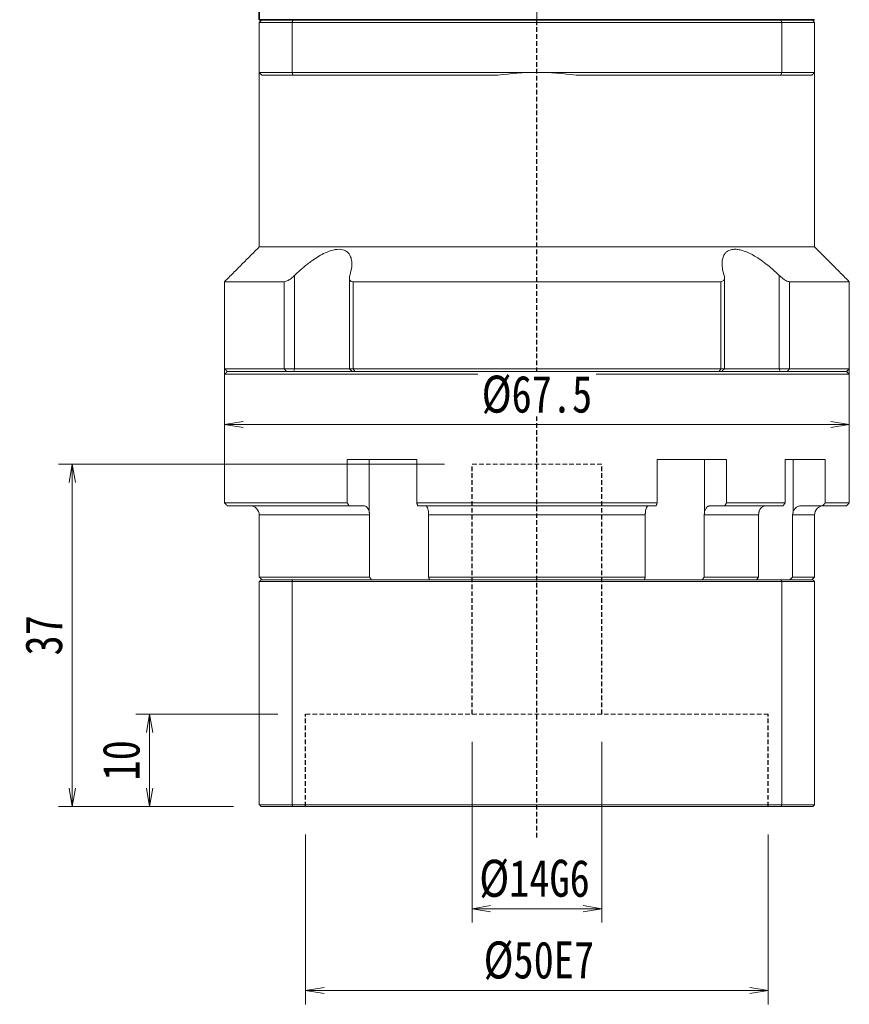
# Model space of a CAD drawing. Header units: millimetres. Extents: x -2 to 524, y 0 to 357.
# Tile 3 of 8: x 80 to 170, y 130 to 237. Entities that reach past the tile are written whole.
import ezdxf

# ---------------------------------------------------------------- set-up
doc = ezdxf.new("R2010")
doc.units = ezdxf.units.MM
doc.linetypes.add('DASHED', pattern=[0.75, 0.5, -0.25])
doc.linetypes.add('点画线', pattern=[18, 12, -2, 2, -2])
for name, color, linetype, lineweight in [('EB0_1', 7, 'Continuous', 35), ('中心线层', 1, '点画线', 18), ('尺寸线层', 3, 'Continuous', 18), ('粗实线层', 7, 'Continuous', 35)]:
    doc.layers.add(name, color=color, linetype=linetype, lineweight=lineweight)
doc.styles.add('宋体', font='SimSun.ttf', dxfattribs={"width": 0.8})
doc.dimstyles.new('A水平标注$0', dxfattribs={"dimtxt": 3.5, "dimasz": 2, "dimexe": 1.5, "dimexo": 3, "dimgap": 1.1, "dimtad": 1, "dimtoh": 1, "dimdec": 4, "dimdsep": 46, "dimtxsty": '宋体', "dimblk": 'OPEN', "dimcen": 3, "dimclrd": 3, "dimclre": 3, "dimclrt": 6, "dimadec": 0, "dimazin": 0, "dimtm": 1e-09, "dimtfac": 1, "dimtdec": 4, "dimtix": 1, "dimtmove": 0, "dimatfit": 3, "dimldrblk": 'OPEN', "dimfxl": 0, "dimlwd": 13, "dimlwe": 13, "dimarcsym": 0})

# ---------------------------------------------------------------- blocks, each defined once
blk = doc.blocks.new('_Open')
at = {"color": 0, "linetype": 'ByBlock', "lineweight": -2}
for p, q in [((-1, 0.167), (0, 0)), ((-1, -0.167), (0, 0)), ((0, 0), (-1, 0))]:
    blk.add_line(p, q, dxfattribs=at)
blk = doc.blocks.new('*D38')
at = {"layer": 'Defpoints', "color": 0, "transparency": 16777216}
for p in [(110.87, 151.59), (160.87, 151.59), (160.87, 131.73)]:
    blk.add_point(p, dxfattribs=at)
at = {"layer": '尺寸线层', "color": 3, "lineweight": 13, "transparency": 16777216}
for p, q in [((110.87, 148.59), (110.87, 130.23)), ((160.87, 148.59), (160.87, 130.23)), ((112.87, 131.73), (158.87, 131.73))]:
    blk.add_line(p, q, dxfattribs=at)
at = {"layer": '尺寸线层', "color": 3, "lineweight": 13, "transparency": 16777216, "xscale": 2, "yscale": 2, "zscale": 2, "rotation": 180}
blk.add_blockref('_Open', (110.87, 131.73), dxfattribs=at)
at = {"layer": '尺寸线层', "color": 3, "lineweight": 13, "transparency": 16777216, "xscale": 2, "yscale": 2, "zscale": 2}
blk.add_blockref('_Open', (160.87, 131.73), dxfattribs=at)
at = {"layer": '尺寸线层', "color": 6, "transparency": 16777216, "insert": (136.08, 134.94), "char_height": 4, "attachment_point": 5, "style": '宋体', "bg_fill": 3, "box_fill_scale": 1.1, "bg_fill_color": 257, "bg_fill_transparency": 0}
blk.add_mtext('%%C50E7', dxfattribs=at)
blk = doc.blocks.new('*D39')
at = {"layer": 'Defpoints', "color": 0, "transparency": 16777216}
for p in [(128.87, 161.59), (142.87, 161.59), (142.87, 140.56)]:
    blk.add_point(p, dxfattribs=at)
at = {"layer": '尺寸线层', "color": 3, "lineweight": 13, "transparency": 16777216}
for p, q in [((128.87, 158.59), (128.87, 139.06)), ((142.87, 158.59), (142.87, 139.06)), ((130.87, 140.56), (140.87, 140.56))]:
    blk.add_line(p, q, dxfattribs=at)
at = {"layer": '尺寸线层', "color": 3, "lineweight": 13, "transparency": 16777216, "xscale": 2, "yscale": 2, "zscale": 2, "rotation": 180}
blk.add_blockref('_Open', (128.87, 140.56), dxfattribs=at)
at = {"layer": '尺寸线层', "color": 3, "lineweight": 13, "transparency": 16777216, "xscale": 2, "yscale": 2, "zscale": 2}
blk.add_blockref('_Open', (142.87, 140.56), dxfattribs=at)
at = {"layer": '尺寸线层', "color": 6, "transparency": 16777216, "insert": (135.61, 143.76), "char_height": 4, "attachment_point": 5, "style": '宋体', "bg_fill": 3, "box_fill_scale": 1.1, "bg_fill_color": 257, "bg_fill_transparency": 0}
blk.add_mtext('%%C14G6', dxfattribs=at)
blk = doc.blocks.new('*D40')
at = {"layer": 'Defpoints', "color": 0, "transparency": 16777216}
for p in [(110.87, 161.59), (94.03, 151.59), (106.07, 151.59)]:
    blk.add_point(p, dxfattribs=at)
at = {"layer": '尺寸线层', "color": 3, "lineweight": 13, "transparency": 16777216}
for p, q in [((107.87, 161.59), (92.53, 161.59)), ((94.03, 159.59), (94.03, 153.59)), ((103.07, 151.59), (92.53, 151.59))]:
    blk.add_line(p, q, dxfattribs=at)
at = {"layer": '尺寸线层', "color": 3, "lineweight": 13, "transparency": 16777216, "xscale": 2, "yscale": 2, "zscale": 2}
for p, rotation in [((94.03, 161.59), 90), ((94.03, 151.59), 270)]:
    blk.add_blockref('_Open', p, dxfattribs=dict(at, rotation=rotation))
at = {"layer": '尺寸线层', "color": 6, "transparency": 16777216, "insert": (90.97, 156.59), "char_height": 4, "attachment_point": 5, "rotation": 90, "style": '宋体', "bg_fill": 3, "box_fill_scale": 1.1, "bg_fill_color": 257, "bg_fill_transparency": 0}
blk.add_mtext('10', dxfattribs=at)
blk = doc.blocks.new('*D41')
at = {"layer": 'Defpoints', "color": 0, "transparency": 16777216}
for p in [(128.87, 188.59), (85.67, 151.59), (106.07, 151.59)]:
    blk.add_point(p, dxfattribs=at)
at = {"layer": '尺寸线层', "color": 3, "lineweight": 13, "transparency": 16777216}
for p, q in [((125.87, 188.59), (84.17, 188.59)), ((85.67, 186.59), (85.67, 153.59)), ((103.07, 151.59), (84.17, 151.59))]:
    blk.add_line(p, q, dxfattribs=at)
at = {"layer": '尺寸线层', "color": 3, "lineweight": 13, "transparency": 16777216, "xscale": 2, "yscale": 2, "zscale": 2}
for p, rotation in [((85.67, 188.59), 90), ((85.67, 151.59), 270)]:
    blk.add_blockref('_Open', p, dxfattribs=dict(at, rotation=rotation))
at = {"layer": '尺寸线层', "color": 6, "transparency": 16777216, "insert": (82.61, 170.09), "char_height": 4, "attachment_point": 5, "rotation": 90, "style": '宋体', "bg_fill": 3, "box_fill_scale": 1.1, "bg_fill_color": 257, "bg_fill_transparency": 0}
blk.add_mtext('37', dxfattribs=at)
blk = doc.blocks.new('*D42')
at = {"layer": 'Defpoints', "color": 0, "transparency": 16777216}
for p in [(102.12, 203.59), (169.62, 203.59), (102.12, 192.86)]:
    blk.add_point(p, dxfattribs=at)
at = {"layer": '尺寸线层', "color": 3, "lineweight": 13, "transparency": 16777216}
for p, q in [((102.12, 200.59), (102.12, 191.36)), ((169.62, 200.59), (169.62, 191.36)), ((167.62, 192.86), (104.12, 192.86))]:
    blk.add_line(p, q, dxfattribs=at)
at = {"layer": '尺寸线层', "color": 3, "lineweight": 13, "transparency": 16777216, "xscale": 2, "yscale": 2, "zscale": 2, "rotation": 180}
blk.add_blockref('_Open', (102.12, 192.86), dxfattribs=at)
at = {"layer": '尺寸线层', "color": 3, "lineweight": 13, "transparency": 16777216, "xscale": 2, "yscale": 2, "zscale": 2}
blk.add_blockref('_Open', (169.62, 192.86), dxfattribs=at)
at = {"layer": '尺寸线层', "color": 6, "transparency": 16777216, "insert": (135.87, 196.06), "char_height": 4, "attachment_point": 5, "style": '宋体', "bg_fill": 3, "box_fill_scale": 1.1, "bg_fill_color": 257, "bg_fill_transparency": 0}
blk.add_mtext('%%c67.5', dxfattribs=at)

msp = doc.modelspace()

# ---------------------------------------------------------------- linework, layer by layer
at = {"color": 7, "linetype": 'Continuous', "lineweight": 15}
for p, q in [((105.86947, 236.2901), (109.41195, 236.2901)), ((105.86947, 236.2901), (105.86947, 230.8901)), ((109.52559, 236.5901), (106.16947, 236.5901)), ((109.41195, 230.8901), (109.41195, 236.2901)), ((109.41195, 236.2901), (162.32698, 236.2901)), ((162.21335, 236.5901), (109.52559, 236.5901)), ((165.56947, 236.5901), (162.21335, 236.5901)), ((162.32698, 236.2901), (165.86947, 236.2901)), ((162.32698, 236.2901), (162.32698, 230.8901)), ((165.86947, 230.8901), (165.86947, 236.2901)), ((109.41195, 230.8901), (105.86947, 230.8901)), ((135.86947, 230.8901), (109.41195, 230.8901)), ((162.32698, 230.8901), (135.86947, 230.8901)), ((165.86947, 230.8901), (162.32698, 230.8901)), ((106.16947, 230.5901), (109.52559, 230.5901)), ((109.52559, 230.5901), (131.63744, 230.5901)), ((140.10149, 230.5901), (162.21335, 230.5901)), ((162.21335, 230.5901), (165.56947, 230.5901)), ((165.86947, 212.0401), (105.86947, 212.0401)), ((109.68789, 198.8901), (109.68789, 208.95954)), ((162.05104, 208.95954), (162.05104, 198.8901)), ((108.57759, 208.2901), (102.11947, 208.2901)), ((108.57759, 208.2901), (108.57759, 198.8901)), ((155.72434, 208.2901), (116.01459, 208.2901)), ((116.01459, 198.8901), (116.01459, 208.2901)), ((155.72434, 208.2901), (155.72434, 198.8901)), ((169.61947, 208.2901), (163.16134, 208.2901)), ((163.16134, 198.8901), (163.16134, 208.2901)), ((108.57759, 198.8901), (102.11947, 198.8901)), ((109.68789, 198.8901), (108.57759, 198.8901)), ((108.82018, 198.5901), (108.57759, 198.8901)), ((109.59739, 198.5901), (109.68789, 198.8901)), ((115.60289, 198.8901), (109.68789, 198.8901)), ((116.01459, 198.8901), (115.60289, 198.8901)), ((155.72434, 198.8901), (116.01459, 198.8901)), ((116.19108, 198.5901), (116.01459, 198.8901)), ((155.72434, 198.8901), (155.54785, 198.5901)), ((156.13605, 198.8901), (155.72434, 198.8901)), ((162.05104, 198.8901), (156.13605, 198.8901)), ((162.05104, 198.8901), (162.14154, 198.5901)), ((163.16134, 198.8901), (162.05104, 198.8901)), ((163.16134, 198.8901), (162.91875, 198.5901)), ((169.61947, 198.8901), (163.16134, 198.8901)), ((102.11947, 198.2901), (135.86947, 198.2901)), ((102.41947, 198.5901), (108.82018, 198.5901)), ((135.86947, 198.5901), (102.41947, 198.5901)), ((116.19108, 198.5901), (155.54785, 198.5901)), ((169.31947, 198.5901), (135.86947, 198.5901)), ((135.86947, 198.2901), (169.61947, 198.2901)), ((162.91875, 198.5901), (169.31947, 198.5901)), ((115.38268, 189.0901), (115.38268, 184.3901)), ((115.38268, 189.0901), (122.88539, 189.0901)), ((117.7468, 189.0901), (117.7468, 183.47348)), ((122.88539, 184.3901), (122.88539, 189.0901)), ((148.85354, 189.0901), (148.85354, 184.3901)), ((148.85354, 189.0901), (156.35626, 189.0901)), ((153.99213, 189.0901), (153.99213, 183.47348)), ((156.35626, 184.3901), (156.35626, 189.0901)), ((162.69024, 189.0901), (162.69024, 184.3901)), ((162.69024, 189.0901), (167.02193, 189.0901)), ((163.56582, 189.0901), (163.56582, 183.47348)), ((167.02193, 184.3901), (167.02193, 189.0901)), ((115.38268, 184.3901), (102.11947, 184.3901)), ((102.41947, 184.0901), (115.57572, 184.0901)), ((115.57572, 184.0901), (117.15236, 184.0901)), ((148.85354, 184.3901), (122.88539, 184.3901)), ((122.9881, 184.0901), (148.75083, 184.0901)), ((154.58657, 184.0901), (156.16322, 184.0901)), ((156.16322, 184.0901), (162.46018, 184.0901)), ((162.69024, 184.3901), (156.35626, 184.3901)), ((164.43482, 184.0901), (166.73973, 184.0901)), ((166.73973, 184.0901), (169.31947, 184.0901)), ((169.61947, 184.3901), (167.02193, 184.3901)), ((105.86947, 183.0901), (117.7966, 183.0901)), ((117.7966, 183.0901), (117.7966, 176.3901)), ((124.16876, 183.0901), (147.57017, 183.0901)), ((124.16876, 176.3901), (124.16876, 183.0901)), ((147.57017, 183.0901), (147.57017, 176.3901)), ((153.94233, 176.3901), (153.94233, 183.0901)), ((153.94233, 183.0901), (159.81465, 183.0901)), ((159.81465, 183.0901), (159.81465, 176.3901)), ((163.49361, 176.3901), (163.49361, 183.0901)), ((163.49361, 183.0901), (165.86947, 183.0901)), ((117.7966, 176.3901), (105.86947, 176.3901)), ((105.86947, 175.8901), (109.41195, 175.8901)), ((105.86947, 175.8901), (105.86947, 151.7901)), ((109.48765, 176.0901), (106.06947, 176.0901)), ((109.41195, 175.8901), (162.32698, 175.8901)), ((109.41195, 175.8901), (109.41195, 151.7901)), ((162.25128, 176.0901), (109.48765, 176.0901)), ((147.57017, 176.3901), (124.16876, 176.3901)), ((159.81465, 176.3901), (153.94233, 176.3901)), ((165.66947, 176.0901), (162.25128, 176.0901)), ((162.32698, 175.8901), (162.32698, 151.7901)), ((162.32698, 175.8901), (165.86947, 175.8901)), ((165.86947, 176.3901), (163.49361, 176.3901)), ((165.86947, 175.8901), (165.86947, 151.7901)), ((109.41195, 151.7901), (105.86947, 151.7901)), ((106.06947, 151.5901), (109.48765, 151.5901)), ((162.32698, 151.7901), (109.41195, 151.7901)), ((109.48765, 151.5901), (162.25128, 151.5901)), ((162.25128, 151.5901), (165.66947, 151.5901)), ((165.86947, 151.7901), (162.32698, 151.7901))]:
    msp.add_line(p, q, dxfattribs=at)
at = {"color": 1, "linetype": 'DASHED'}
msp.add_line((135.86947, 148.26517), (135.86947, 236.5901), dxfattribs=at)
at = {"color": 6, "linetype": 'DASHED', "lineweight": 15}
for p, q in [((128.86947, 188.5901), (142.86947, 188.5901)), ((110.86947, 161.5901), (160.86947, 161.5901))]:
    msp.add_line(p, q, dxfattribs=at)
at = {"color": 6, "linetype": 'DASHED'}
for p, q in [((128.86947, 161.5901), (128.86947, 188.5901)), ((142.86947, 161.5901), (142.86947, 188.5901)), ((110.86947, 151.5901), (110.86947, 161.5901)), ((160.86947, 151.5901), (160.86947, 161.5901))]:
    msp.add_line(p, q, dxfattribs=at)
at = {"color": 7, "linetype": 'Continuous', "lineweight": 15}
for centre, radius, start, end in [((135.86947, 200.8901), 30, 90, 98.1096145), ((135.86947, 200.8901), 30, 81.8903855, 90), ((104.86947, 183.0901), 1, 0, 90), ((166.86947, 183.0901), 1, 90, 180)]:
    msp.add_arc(centre, radius, start, end, dxfattribs=at)
for points in [[(105.86947, 236.2901), (106.16947, 236.5901)], [(109.41195, 236.2901), (109.52559, 236.5901)], [(162.32698, 236.2901), (162.21335, 236.5901)], [(165.56947, 236.5901), (165.86947, 236.2901)], [(105.86947, 212.0401), (105.86947, 230.8901)], [(105.86947, 230.8901), (106.16947, 230.5901)], [(109.41195, 230.8901), (109.52559, 230.5901)], [(162.21335, 230.5901), (162.32698, 230.8901)], [(165.56947, 230.5901), (165.86947, 230.8901)], [(165.86947, 230.8901), (165.86947, 212.0401)], [(102.11947, 208.2901), (105.86947, 212.0401)], [(165.86947, 212.0401), (169.61947, 208.2901)], [(115.60289, 198.8901), (115.60289, 208.70029)], [(156.13605, 208.69818), (156.13605, 198.8901)], [(102.11947, 198.8901), (102.11947, 208.2901)], [(169.61947, 208.2901), (169.61947, 198.8901)], [(102.41947, 198.5901), (102.11947, 198.8901)], [(115.90289, 198.5901), (115.60289, 198.8901)], [(156.13605, 198.8901), (155.83605, 198.5901)], [(169.61947, 198.8901), (169.31947, 198.5901)], [(102.11947, 198.2901), (102.41947, 198.5901)], [(102.11947, 184.3901), (102.11947, 198.2901)], [(169.31947, 198.5901), (169.61947, 198.2901)], [(169.61947, 198.2901), (169.61947, 184.3901)], [(102.41947, 184.0901), (102.11947, 184.3901)], [(115.57572, 184.0901), (115.38268, 184.3901)], [(122.88539, 184.3901), (122.9881, 184.0901)], [(148.75083, 184.0901), (148.85354, 184.3901)], [(156.35626, 184.3901), (156.16322, 184.0901)], [(162.46018, 184.0901), (162.69024, 184.3901)], [(167.02193, 184.3901), (166.73973, 184.0901)], [(169.61947, 184.3901), (169.31947, 184.0901)], [(105.86947, 176.3901), (105.86947, 183.0901)], [(117.7468, 183.47348), (117.7966, 183.0901)], [(124.16876, 183.0901), (124.14331, 183.47348)], [(147.59562, 183.47348), (147.57017, 183.0901)], [(153.94233, 183.0901), (153.99213, 183.47348)], [(159.87279, 183.47348), (159.81465, 183.0901)], [(163.49361, 183.0901), (163.56582, 183.47348)], [(165.86947, 183.0901), (165.86947, 176.3901)], [(106.16947, 176.0901), (105.86947, 176.3901)], [(105.86947, 175.8901), (106.06947, 176.0901)], [(109.41195, 175.8901), (109.48765, 176.0901)], [(118.00434, 176.0901), (117.7966, 176.3901)], [(124.16876, 176.3901), (124.25463, 176.0901)], [(147.4843, 176.0901), (147.57017, 176.3901)], [(153.94233, 176.3901), (153.73459, 176.0901)], [(159.59556, 176.0901), (159.81465, 176.3901)], [(162.32698, 175.8901), (162.25128, 176.0901)], [(163.49361, 176.3901), (163.20416, 176.0901)], [(165.86947, 176.3901), (165.56947, 176.0901)], [(165.66947, 176.0901), (165.86947, 175.8901)], [(106.06947, 151.5901), (105.86947, 151.7901)], [(109.48765, 151.5901), (109.41195, 151.7901)], [(162.25128, 151.5901), (162.32698, 151.7901)], [(165.86947, 151.7901), (165.66947, 151.5901)]]:
    msp.add_open_spline(points, degree=1, dxfattribs=at)
for points, knots in [([(115.64947, 208.95954), (115.73579, 209.28423), (115.87665, 209.81404), (115.87686, 210.48381), (115.77734, 210.94913), (115.58426, 211.30938), (115.2717, 211.62298), (114.72737, 211.82969), (113.89891, 211.76032), (113.06529, 211.45469), (112.31981, 211.05731), (111.56492, 210.56837), (110.74776, 209.93913), (110.10235, 209.36339), (109.7614, 209.03117), (109.68789, 208.95954)], [0, 0, 0, 0, 1.111823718, 1.814206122, 2.515660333, 3.044836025, 3.573294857, 4.429537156, 5.288250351, 6.104434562, 6.713373, 7.323286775, 8.207714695, 9.093503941, 9.336985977, 9.336985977, 9.336985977, 9.336985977]), ([(162.05104, 208.95954), (161.88227, 209.12212), (161.54338, 209.44856), (160.95685, 209.95807), (160.28983, 210.48207), (159.60327, 210.9458), (158.95863, 211.30836), (158.41591, 211.55134), (157.91815, 211.71094), (157.48327, 211.79048), (157.08259, 211.79548), (156.74219, 211.72605), (156.46155, 211.59141), (156.20859, 211.37749), (156.00573, 211.05918), (155.86707, 210.57314), (155.85591, 209.94217), (155.96417, 209.36676), (156.06742, 209.03117), (156.08946, 208.95954)], [0, 0, 0, 0, 0.553902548, 1.112192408, 1.806376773, 2.51506714, 3.037171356, 3.572009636, 3.995519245, 4.430649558, 4.854541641, 5.292182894, 5.696545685, 6.110001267, 6.710526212, 7.328053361, 8.20046253, 9.097057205, 9.340373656, 9.340373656, 9.340373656, 9.340373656]), ([(109.68789, 208.95954), (109.56397, 208.84556), (109.35084, 208.64953), (109.02791, 208.43874), (108.76687, 208.31398), (108.64024, 208.298), (108.57759, 208.2901)], [0, 0, 0, 0, 0.461690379, 0.794104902, 1.059065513, 1.318521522, 1.318521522, 1.318521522, 1.318521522]), ([(116.01459, 208.2901), (115.94612, 208.2971), (115.80949, 208.31108), (115.66543, 208.42494), (115.57691, 208.63383), (115.62253, 208.83861), (115.64947, 208.95954)], [0, 0, 0, 0, 0.1713953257, 0.3420313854, 0.5797240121, 0.9225193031, 0.9225193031, 0.9225193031, 0.9225193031]), ([(156.08946, 208.95954), (156.11545, 208.84556), (156.16014, 208.64953), (156.08336, 208.43874), (155.94266, 208.31398), (155.7966, 208.298), (155.72434, 208.2901)], [0, 0, 0, 0, 0.3230947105, 0.5557211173, 0.741142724, 0.9227121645, 0.9227121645, 0.9227121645, 0.9227121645]), ([(163.16134, 208.2901), (163.1026, 208.2971), (162.98537, 208.31108), (162.73572, 208.42494), (162.40648, 208.63383), (162.18301, 208.83861), (162.05104, 208.95954)], [0, 0, 0, 0, 0.244975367, 0.488865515, 0.828599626, 1.318556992, 1.318556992, 1.318556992, 1.318556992]), ([(117.15236, 184.0901), (117.177, 184.08875), (117.27374, 184.08343), (117.43942, 184.00593), (117.61822, 183.80741), (117.70973, 183.60632), (117.74261, 183.48851), (117.7468, 183.47348)], [0, 0, 0, 0, 0.0898846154, 0.3530449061, 0.6161572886, 0.8790264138, 0.9174460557, 0.9174460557, 0.9174460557, 0.9174460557]), ([(124.14331, 183.47348), (124.12509, 183.57301), (124.0886, 183.77221), (123.99496, 183.9814), (123.90331, 184.079), (123.84598, 184.08734), (123.82702, 184.0901)], [0, 0, 0, 0, 0.2094481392, 0.4192300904, 0.6292069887, 0.7329719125, 0.7329719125, 0.7329719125, 0.7329719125]), ([(147.91191, 184.0901), (147.8988, 184.08875), (147.84733, 184.08343), (147.75917, 184.00593), (147.66403, 183.80741), (147.61534, 183.60632), (147.59785, 183.48851), (147.59562, 183.47348)], [0, 0, 0, 0, 0.0718302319, 0.2821316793, 0.4923948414, 0.7024636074, 0.7331662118, 0.7331662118, 0.7331662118, 0.7331662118]), ([(153.99213, 183.47348), (154.00736, 183.52354), (154.03826, 183.62512), (154.10429, 183.75896), (154.18346, 183.87582), (154.27367, 183.96946), (154.37354, 184.03843), (154.47856, 184.08201), (154.55091, 184.08743), (154.58657, 184.0901)], [0, 0, 0, 0, 0.129312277, 0.2623626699, 0.3919270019, 0.5252420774, 0.6549272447, 0.7883655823, 0.9180312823, 0.9180312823, 0.9180312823, 0.9180312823]), ([(160.58121, 184.0901), (160.55184, 184.0888), (160.47994, 184.0856), (160.36604, 184.05463), (160.24525, 183.99444), (160.13295, 183.90739), (160.03433, 183.79812), (159.95065, 183.66753), (159.90016, 183.55587), (159.87778, 183.48851), (159.87279, 183.47348)], [0, 0, 0, 0, 0.098079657, 0.240108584, 0.386257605, 0.528258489, 0.674384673, 0.816253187, 0.962246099, 1.004168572, 1.004168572, 1.004168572, 1.004168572]), ([(163.56582, 183.47348), (163.61589, 183.57301), (163.71613, 183.77221), (163.97342, 183.9814), (164.22522, 184.079), (164.38273, 184.08734), (164.43482, 184.0901)], [0, 0, 0, 0, 0.323097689, 0.646710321, 0.970623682, 1.130692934, 1.130692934, 1.130692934, 1.130692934])]:
    msp.add_open_spline(points, degree=3, knots=knots, dxfattribs=at)
at = {"layer": 'EB0_1'}
msp.add_line((165.86947, 236.5901), (105.86947, 236.5901), dxfattribs=at)
at = {"layer": '中心线层'}
msp.add_line((135.86947, 236.5901), (135.86947, 321.0901), dxfattribs=at)
at = {"layer": '粗实线层'}
msp.add_line((105.86947, 236.5901), (105.86947, 243.0901), dxfattribs=at)

# ---------------------------------------------------------------- next in the draw order: dimensions: what is measured, and where the dimension line sits
at = {"layer": '尺寸线层'}
dim = msp.add_linear_dim(base=(102.11947, 192.8583), p1=(169.61947, 203.5901), p2=(102.11947, 203.5901), text='%%c<>', dimstyle='A水平标注$0', override={"dimtxt": 4, "dimblk": 'Open', "dimtfill": 1, "dimtfillclr": 256}, dxfattribs=at)
dim.commit()
dim.dimension.update_dxf_attribs({"geometry": '*D42', "text_midpoint": (135.86947, 196.05965)})
dim = msp.add_linear_dim(base=(160.86947, 131.73394), p1=(110.86947, 151.5901), p2=(160.86947, 151.5901), text='%%C<>E7', dimstyle='A水平标注$0', override={"dimtxt": 4, "dimblk": 'Open', "dimtfill": 1, "dimtfillclr": 256}, dxfattribs=at)
dim.commit()
dim.dimension.update_dxf_attribs({"geometry": '*D38', "text_midpoint": (136.08197, 131.73394), "dimtype": 160})

# ---------------------------------------------------------------- next in the draw order: dimensions: what is measured, and where the dimension line sits
dim = msp.add_linear_dim(base=(94.02899, 151.5901), p1=(110.86947, 161.5901), p2=(106.06947, 151.5901), angle=90, dimstyle='A水平标注$0', override={"dimtxt": 4, "dimblk": 'Open', "dimtfill": 1, "dimtfillclr": 256}, dxfattribs=at)
dim.commit()
dim.dimension.update_dxf_attribs({"geometry": '*D40', "text_midpoint": (94.02899, 156.5901), "dimtype": 160})
dim = msp.add_linear_dim(base=(142.86947, 140.55502), p1=(128.86947, 161.5901), p2=(142.86947, 161.5901), text='%%C<>G6', dimstyle='A水平标注$0', override={"dimtxt": 4, "dimblk": 'Open', "dimtfill": 1, "dimtfillclr": 256}, dxfattribs=at)
dim.commit()
dim.dimension.update_dxf_attribs({"geometry": '*D39', "text_midpoint": (135.60849, 140.55502), "dimtype": 160})

# ---------------------------------------------------------------- next in the draw order: dimensions: what is measured, and where the dimension line sits
dim = msp.add_linear_dim(base=(85.66817, 151.5901), p1=(128.86947, 188.5901), p2=(106.06947, 151.5901), angle=90, dimstyle='A水平标注$0', override={"dimtxt": 4, "dimblk": 'Open', "dimtfill": 1, "dimtfillclr": 256}, dxfattribs=at)
dim.commit()
dim.dimension.update_dxf_attribs({"geometry": '*D41', "text_midpoint": (85.66817, 170.0901), "dimtype": 160})

doc.saveas('drawing.dxf')
